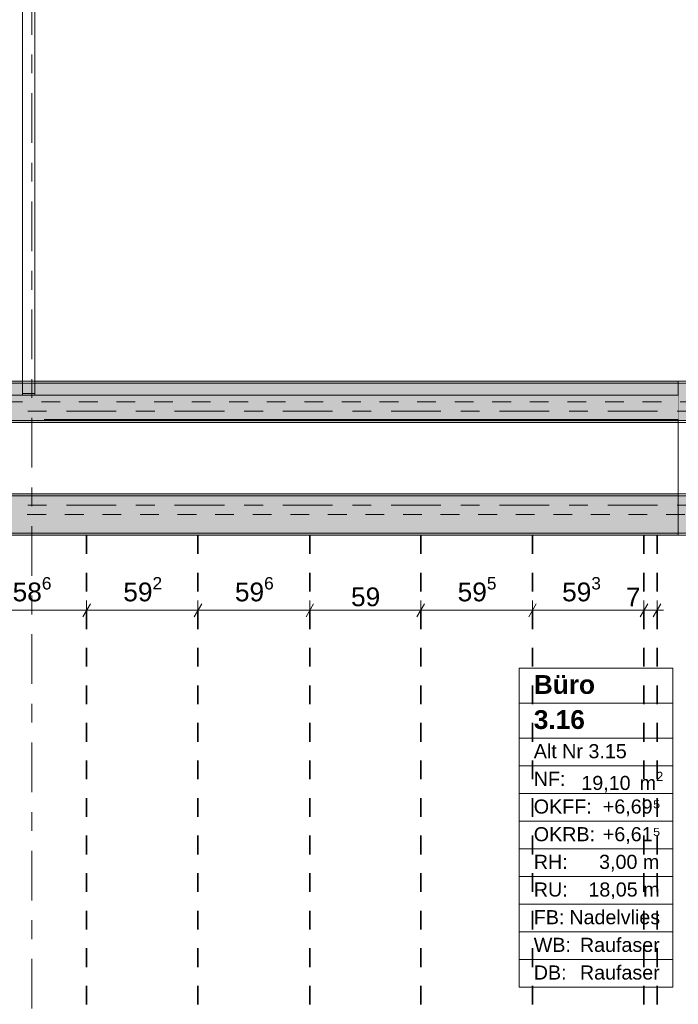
# Model space of a CAD drawing. Header units: metres. Extents: x -3.6 to 84.5, y -11 to 16.8.
# Tile 51 of 124: x 14.9 to 18.4, y 2.7 to 7.9. Entities that reach past the tile are written whole.
import ezdxf

# ---------------------------------------------------------------- set-up
doc = ezdxf.new("R2010")
doc.units = ezdxf.units.M
doc.header["$MEASUREMENT"] = 0
for name, pattern in [('Achse', [0.2, 0.1, -0.05, 0, -0.05]), ('Strichlinie doppelt', [0.546806, 0.264583, -0.105833, 0.070556, -0.105833]), ('Wipeout_Contour', [1, 0, -1])]:
    doc.linetypes.add(name, pattern=pattern)
for name, color, linetype in [('155 - Bemaßung_ Beschriftung.Ausbau - Deckenelemente', 7, 'Continuous'), ('451 - Universal.Achsen Raster', 7, 'Continuous'), ('605 - Struktur.Wand Innen', 7, 'Continuous'), ('607 - Struktur.Stütze', 7, 'Continuous'), ('608 - Struktur.Träger', 7, 'Continuous'), ('Neubau_401 - Zone.Raum_ Raumbegrenzung_ Whg.', 7, 'Continuous')]:
    doc.layers.add(name, color=color, linetype=linetype)
doc.styles.add('ERSTELLTER_STIL_1', font='txt')
doc.styles.add('ERSTELLTER_STIL_2', font='txt')
doc.dimstyles.new('ERSTELLTER_STIL__1', dxfattribs={"dimtxt": 0.1, "dimasz": 0.0532, "dimexe": 0.18, "dimexo": 0.0625, "dimgap": 0, "dimtad": 1, "dimtih": 1, "dimtoh": 1, "dimzin": 0, "dimdsep": 46, "dimtxsty": 'ERSTELLTER_STIL_2', "dimblk": 'ARROWHEAD_2', "dimblk1": 'ARROWHEAD_2', "dimblk2": 'ARROWHEAD_2', "dimcen": 0.09, "dimse1": 1, "dimse2": 1, "dimclrd": 7, "dimclre": 7, "dimclrt": 7, "dimazin": 0, "dimtfac": 1, "dimtdec": 4, "dimtmove": 0, "dimatfit": 3, "dimfxl": 1, "dimtolj": 1, "dimtzin": 0, "dimarcsym": 0})
doc.dimstyles.new('ERSTELLTER_STIL__7', dxfattribs={"dimtxt": 0.18, "dimasz": 0.03648, "dimexe": 0.18, "dimexo": 0.0625, "dimgap": 0, "dimtad": 0, "dimtih": 1, "dimtoh": 1, "dimdec": 4, "dimzin": 0, "dimdsep": 46, "dimcen": 0.09, "dimadec": 0, "dimazin": 0, "dimtfac": 1, "dimtdec": 4, "dimtmove": 0, "dimatfit": 3, "dimldrblk": 'ARROWHEAD_11', "dimfxl": 1, "dimtolj": 1, "dimtzin": 0, "dimarcsym": 0})
pattern_1 = [(45, (0, 0), (-0.01767767, 0.01767767), [0, -0.025])]
pattern_2 = [(45, (0, 0), (-0.08485281, 0.08485281), []), (45, (-0.04243, 0.04243), (-0.08485281, 0.08485281), [0.09, -0.03])]

# ---------------------------------------------------------------- blocks, each defined once
blk = doc.blocks.new('*D258')
at = {"layer": '155 - Bemaßung_ Beschriftung.Ausbau - Deckenelemente', "color": 7, "linetype": 'Continuous', "lineweight": 5}
for p, q in [((14.6552, 4.825), (14.6148, 4.755)), ((14.635, 4.7375), (14.635, 4.8425)), ((15.2412, 4.825), (15.2008, 4.755)), ((15.221, 4.7375), (15.221, 4.8425)), ((14.635, 4.79), (15.221, 4.79))]:
    blk.add_line(p, q, dxfattribs=at)
at = {"layer": '155 - Bemaßung_ Beschriftung.Ausbau - Deckenelemente', "color": 7, "lineweight": 5, "insert": (14.8271, 4.8083), "char_height": 0.1, "attachment_point": 7, "style": 'ERSTELLTER_STIL_2'}
blk.add_mtext('\\A1;{\\pql;\\fArial|b0|i0|c0|p38;58\\fArial|b0|i0|c0|p38;\\A1{\\H.66x;\\S6^  ;}}', dxfattribs=at)
blk = doc.blocks.new('ARROWHEAD_2')
at = {"color": 0, "linetype": 'Continuous', "lineweight": 0}
for p, q in [((0, 0), (-1, 0)), ((-0.378, -0.655), (0.378, 0.655))]:
    blk.add_line(p, q, dxfattribs=at)
blk = doc.blocks.new('*D259')
at = {"layer": '155 - Bemaßung_ Beschriftung.Ausbau - Deckenelemente', "color": 7, "linetype": 'Continuous', "lineweight": 5}
for p, q in [((15.2412, 4.825), (15.2008, 4.755)), ((15.221, 4.7375), (15.221, 4.8425)), ((15.8332, 4.825), (15.7928, 4.755)), ((15.813, 4.7375), (15.813, 4.8425)), ((15.221, 4.79), (15.813, 4.79))]:
    blk.add_line(p, q, dxfattribs=at)
at = {"layer": '155 - Bemaßung_ Beschriftung.Ausbau - Deckenelemente', "color": 7, "lineweight": 5, "insert": (15.4161, 4.8083), "char_height": 0.1, "attachment_point": 7, "style": 'ERSTELLTER_STIL_2'}
blk.add_mtext('\\A1;{\\pql;\\fArial|b0|i0|c0|p38;59\\fArial|b0|i0|c0|p38;\\A1{\\H.66x;\\S2^  ;}}', dxfattribs=at)
blk = doc.blocks.new('*D260')
at = {"layer": '155 - Bemaßung_ Beschriftung.Ausbau - Deckenelemente', "color": 7, "linetype": 'Continuous', "lineweight": 5}
for p, q in [((15.8332, 4.825), (15.7928, 4.755)), ((15.813, 4.7375), (15.813, 4.8425)), ((16.4292, 4.825), (16.3888, 4.755)), ((16.409, 4.7375), (16.409, 4.8425)), ((15.813, 4.79), (16.409, 4.79))]:
    blk.add_line(p, q, dxfattribs=at)
at = {"layer": '155 - Bemaßung_ Beschriftung.Ausbau - Deckenelemente', "color": 7, "lineweight": 5, "insert": (16.0101, 4.8083), "char_height": 0.1, "attachment_point": 7, "style": 'ERSTELLTER_STIL_2'}
blk.add_mtext('\\A1;{\\pql;\\fArial|b0|i0|c0|p38;59\\fArial|b0|i0|c0|p38;\\A1{\\H.66x;\\S6^  ;}}', dxfattribs=at)
blk = doc.blocks.new('*D261')
at = {"layer": '155 - Bemaßung_ Beschriftung.Ausbau - Deckenelemente', "color": 7, "linetype": 'Continuous', "lineweight": 5}
for p, q in [((16.4292, 4.825), (16.3888, 4.755)), ((16.409, 4.7375), (16.409, 4.8425)), ((17.0192, 4.825), (16.9788, 4.755)), ((16.999, 4.7375), (16.999, 4.8425)), ((16.409, 4.79), (16.999, 4.79))]:
    blk.add_line(p, q, dxfattribs=at)
at = {"layer": '155 - Bemaßung_ Beschriftung.Ausbau - Deckenelemente', "color": 7, "lineweight": 5, "insert": (16.6281, 4.81), "char_height": 0.1, "attachment_point": 7, "style": 'ERSTELLTER_STIL_2'}
blk.add_mtext('\\A1;{\\pql;\\fArial|b0|i0|c0|p38;59}', dxfattribs=at)
blk = doc.blocks.new('*D262')
at = {"layer": '155 - Bemaßung_ Beschriftung.Ausbau - Deckenelemente', "color": 7, "linetype": 'Continuous', "lineweight": 5}
for p, q in [((17.0192, 4.825), (16.9788, 4.755)), ((16.999, 4.7375), (16.999, 4.8425)), ((17.6142, 4.825), (17.5738, 4.755)), ((17.594, 4.7375), (17.594, 4.8425)), ((16.999, 4.79), (17.594, 4.79))]:
    blk.add_line(p, q, dxfattribs=at)
at = {"layer": '155 - Bemaßung_ Beschriftung.Ausbau - Deckenelemente', "color": 7, "lineweight": 5, "insert": (17.1956, 4.8083), "char_height": 0.1, "attachment_point": 7, "style": 'ERSTELLTER_STIL_2'}
blk.add_mtext('\\A1;{\\pql;\\fArial|b0|i0|c0|p38;59\\fArial|b0|i0|c0|p38;\\A1{\\H.66x;\\S5^  ;}}', dxfattribs=at)
blk = doc.blocks.new('*D263')
at = {"layer": '155 - Bemaßung_ Beschriftung.Ausbau - Deckenelemente', "color": 7, "linetype": 'Continuous', "lineweight": 5}
for p, q in [((17.6142, 4.825), (17.5738, 4.755)), ((17.594, 4.7375), (17.594, 4.8425)), ((18.2072, 4.825), (18.1668, 4.755)), ((18.187, 4.7375), (18.187, 4.8425)), ((17.594, 4.79), (18.187, 4.79))]:
    blk.add_line(p, q, dxfattribs=at)
at = {"layer": '155 - Bemaßung_ Beschriftung.Ausbau - Deckenelemente', "color": 7, "lineweight": 5, "char_height": 0.1, "attachment_point": 7, "style": 'ERSTELLTER_STIL_2'}
for s, insert in [('\\A1;{\\pql;\\fArial|b0|i0|c0|p38;59\\fArial|b0|i0|c0|p38;\\A1{\\H.66x;\\S3^  ;}}', (17.7516, 4.8083)), ('\\A1;{\\pql;\\fArial|b0|i0|c0|p38;7}', (18.0909, 4.81))]:
    blk.add_mtext(s, dxfattribs=dict(at, insert=insert))
blk = doc.blocks.new('*D264')
at = {"layer": '155 - Bemaßung_ Beschriftung.Ausbau - Deckenelemente', "color": 7, "linetype": 'Continuous', "lineweight": 5}
for p, q in [((18.2072, 4.825), (18.1668, 4.755)), ((18.187, 4.7375), (18.187, 4.8425)), ((18.2368, 4.755), (18.2772, 4.825)), ((18.257, 4.7375), (18.257, 4.8425)), ((18.187, 4.79), (18.257, 4.79)), ((18.257, 4.79), (18.2912, 4.79))]:
    blk.add_line(p, q, dxfattribs=at)
blk = doc.blocks.new('ARROWHEAD_11')
at = {"color": 0, "linetype": 'Continuous', "lineweight": 0}
blk.add_line((0, 0), (-1, 0), dxfattribs=at)
at = {"color": 0, "linetype": 'Continuous', "lineweight": 0, "const_width": 0.25, "flags": 128}
blk.add_lwpolyline([(-0.125, 0, 1), (0.125, 0, 1)], format="xyb", close=True, dxfattribs=at)

msp = doc.modelspace()

# ---------------------------------------------------------------- hatches: boundary and pattern name
at = {"layer": '607 - Struktur.Stütze', "linetype": 'Continuous', "lineweight": 0, "true_color": 0x000000}
h = msp.add_hatch(dxfattribs=at)
h.set_pattern_fill('Gips_0001', color=18, style=0, pattern_type=2)
h.set_pattern_definition(pattern_1)
h.paths.add_polyline_path([(18.37, 6.01), (18.37, 5.19), (18.47, 5.19), (18.47, 5.2), (18.38, 5.2), (18.38, 6), (18.68, 6), (18.68, 5.2), (18.59, 5.2), (18.59, 5.19), (18.69, 5.19), (18.69, 6.01)])
at = {"layer": '608 - Struktur.Träger', "linetype": 'Continuous', "lineweight": 0, "true_color": 0x000000}
h = msp.add_hatch(dxfattribs=at)
h.set_pattern_fill('Gips_0001', color=18, style=0, pattern_type=2)
h.set_pattern_definition(pattern_1)
h.paths.add_polyline_path([(14.88, 6.01), (11.49, 6.01), (11.49, 6), (14.88, 6)])
h = msp.add_hatch(dxfattribs=at)
h.set_pattern_fill('Gips_0001', color=18, style=0, pattern_type=2)
h.set_pattern_definition(pattern_1)
h.paths.add_polyline_path([(18.37, 6.01), (14.945, 6.01), (14.945, 6), (18.37, 6)])
h = msp.add_hatch(dxfattribs=at)
h.set_pattern_fill('Gips_0001', color=18, style=0, pattern_type=2)
h.set_pattern_definition(pattern_1)
h.paths.add_polyline_path([(14.5051, 5.4), (18.37, 5.4), (18.37, 5.41), (14.5051, 5.41)])
h = msp.add_hatch(dxfattribs=at)
h.set_pattern_fill('Beton__Stahlbeton_0001', color=18, style=0, pattern_type=2)
h.set_pattern_definition(pattern_2)
h.paths.add_polyline_path([(14.5051, 5.2), (18.37, 5.2), (18.69, 5.2), (22.06, 5.2), (22.19, 5.2), (25.57, 5.2), (25.89, 5.2), (29.23, 5.2), (29.41, 5.2), (32.77, 5.2), (33.09, 5.2), (36.465, 5.2), (36.605, 5.2), (39.97, 5.2), (40.29, 5.2), (47.17, 5.2), (47.49, 5.2), (50.85, 5.2), (51.02, 5.2), (54.37, 5.2), (54.69, 5.2), (58.07, 5.2), (58.205, 5.2), (61.57, 5.2), (61.88, 5.2), (61.88, 5.4), (61.57, 5.4), (58.205, 5.4), (58.07, 5.4), (54.69, 5.4), (54.37, 5.4), (51.02, 5.4), (50.85, 5.4), (47.49, 5.4), (47.17, 5.4), (40.29, 5.4), (39.97, 5.4), (36.605, 5.4), (36.465, 5.4), (33.09, 5.4), (32.77, 5.4), (29.41, 5.4), (29.23, 5.4), (25.89, 5.4), (25.57, 5.4), (22.19, 5.4), (22.06, 5.4), (18.69, 5.4), (18.37, 5.4), (14.5051, 5.4)])
h = msp.add_hatch(dxfattribs=at)
h.set_pattern_fill('Gips_0001', color=18, style=0, pattern_type=2)
h.set_pattern_definition(pattern_1)
h.paths.add_polyline_path([(14.5051, 5.19), (18.37, 5.19), (18.37, 5.2), (14.5051, 5.2)])

# ---------------------------------------------------------------- linework, layer by layer
at = {"layer": '155 - Bemaßung_ Beschriftung.Ausbau - Deckenelemente', "color": 7, "linetype": 'Achse', "lineweight": 35}
for p, q in [((15.221, 5.19), (15.221, 0.71)), ((15.813, 5.19), (15.813, 0.71)), ((16.409, 5.19), (16.409, 0.71)), ((16.999, 5.19), (16.999, 0.71)), ((17.594, 5.19), (17.594, 0.71)), ((18.187, 5.19), (18.187, 0.71)), ((18.257, 5.19), (18.257, 0.71))]:
    msp.add_line(p, q, dxfattribs=at)
at = {"layer": '451 - Universal.Achsen Raster', "color": 160, "linetype": 'Strichlinie doppelt', "lineweight": 9, "true_color": 0x3232ff}
msp.add_line((64.935, 5.35), (-3.175, 5.35), dxfattribs=at)
at = {"layer": '607 - Struktur.Stütze', "color": 7, "linetype": 'Continuous', "lineweight": 5, "flags": 128}
msp.add_lwpolyline([(18.59, 5.19), (18.69, 5.19), (18.69, 6.01), (18.37, 6.01), (18.37, 5.19), (18.47, 5.19)], dxfattribs=at)
at = {"layer": '608 - Struktur.Träger', "color": 7, "linetype": 'Continuous', "lineweight": 13}
for p, q in [((0.38, 6.01), (61.88, 6.01)), ((14.88, 6), (11.49, 6)), ((14.945, 6), (14.88, 6)), ((18.37, 6), (14.945, 6)), ((18.69, 6), (18.37, 6)), ((14.5051, 5.41), (61.88, 5.41)), ((18.37, 5.4), (14.5051, 5.4)), ((18.69, 5.4), (18.37, 5.4)), ((14.5051, 5.19), (61.88, 5.19))]:
    msp.add_line(p, q, dxfattribs=at)
at = {"layer": '608 - Struktur.Träger', "color": 7, "linetype": 'Continuous', "lineweight": 5}
for p, q in [((14.88, 6.01), (11.49, 6.01)), ((14.88, 6.01), (14.88, 6)), ((14.945, 6.01), (14.945, 6)), ((18.37, 6.01), (14.945, 6.01)), ((18.37, 6.01), (18.37, 6)), ((18.37, 5.41), (14.5051, 5.41)), ((18.37, 5.41), (18.37, 5.4)), ((18.37, 5.2), (18.37, 5.19)), ((18.37, 5.19), (14.5051, 5.19))]:
    msp.add_line(p, q, dxfattribs=at)
at = {"layer": '608 - Struktur.Träger', "color": 7, "linetype": 'Achse', "lineweight": 9}
msp.add_line((14.5051, 5.3), (61.88, 5.3), dxfattribs=at)
at = {"layer": '608 - Struktur.Träger', "color": 7, "linetype": 'Continuous', "lineweight": 13, "flags": 128}
msp.add_lwpolyline([(54.69, 5.2), (54.37, 5.2), (51.02, 5.2), (50.85, 5.2), (47.49, 5.2), (47.17, 5.2), (40.29, 5.2), (39.97, 5.2), (36.605, 5.2), (36.465, 5.2), (33.09, 5.2), (32.77, 5.2), (29.41, 5.2), (29.23, 5.2), (25.89, 5.2), (25.57, 5.2), (22.19, 5.2), (22.06, 5.2), (18.69, 5.2), (18.37, 5.2), (14.5051, 5.2)], dxfattribs=at)
at = {"layer": 'Neubau_401 - Zone.Raum_ Raumbegrenzung_ Whg.', "color": 1, "linetype": 'Continuous', "lineweight": 9}
for p, q in [((18.341, 4.4821), (17.5222, 4.4821)), ((17.5222, 4.4821), (17.5222, 2.783)), ((17.5222, 4.4821), (18.341, 4.4821)), ((17.5222, 4.2955), (17.5222, 4.4821)), ((18.341, 2.783), (18.341, 4.4821)), ((18.341, 4.4821), (18.341, 4.2955)), ((18.341, 4.2955), (17.5222, 4.2955)), ((17.5222, 4.2955), (18.341, 4.2955)), ((17.5222, 4.1089), (17.5222, 4.2955)), ((18.341, 4.2955), (18.341, 4.1089)), ((18.341, 4.1089), (17.5222, 4.1089)), ((17.5222, 4.1089), (18.341, 4.1089)), ((17.5222, 3.9615), (17.5222, 4.1089)), ((18.341, 4.1089), (18.341, 3.9615)), ((18.341, 3.9615), (17.5222, 3.9615)), ((17.5222, 3.9615), (18.341, 3.9615)), ((17.5222, 3.8142), (17.5222, 3.9615)), ((18.341, 3.9615), (18.341, 3.8142)), ((18.341, 3.8142), (17.5222, 3.8142)), ((17.5222, 3.8142), (18.341, 3.8142)), ((17.5222, 3.6669), (17.5222, 3.8142)), ((18.341, 3.8142), (18.341, 3.6669)), ((18.341, 3.6669), (17.5222, 3.6669)), ((17.5222, 3.6669), (18.341, 3.6669)), ((17.5222, 3.5196), (17.5222, 3.6669)), ((18.341, 3.6669), (18.341, 3.5196)), ((18.341, 3.5196), (17.5222, 3.5196)), ((17.5222, 3.5196), (18.341, 3.5196)), ((17.5222, 3.3723), (17.5222, 3.5196)), ((18.341, 3.5196), (18.341, 3.3723)), ((18.341, 3.3723), (17.5222, 3.3723)), ((17.5222, 3.3723), (18.341, 3.3723)), ((17.5222, 3.2249), (17.5222, 3.3723)), ((18.341, 3.3723), (18.341, 3.2249)), ((18.341, 3.2249), (17.5222, 3.2249)), ((17.5222, 3.2249), (18.341, 3.2249)), ((17.5222, 3.0776), (17.5222, 3.2249)), ((18.341, 3.2249), (18.341, 3.0776)), ((18.341, 3.0776), (17.5222, 3.0776)), ((17.5222, 3.0776), (18.341, 3.0776)), ((17.5222, 2.9303), (17.5222, 3.0776)), ((18.341, 3.0776), (18.341, 2.9303)), ((18.341, 2.9303), (17.5222, 2.9303)), ((17.5222, 2.9303), (18.341, 2.9303)), ((17.5222, 2.783), (17.5222, 2.9303)), ((18.341, 2.9303), (18.341, 2.783)), ((17.5222, 2.783), (18.341, 2.783)), ((18.341, 2.783), (17.5222, 2.783))]:
    msp.add_line(p, q, dxfattribs=at)

# ---------------------------------------------------------------- texts
at = {"layer": 'Neubau_401 - Zone.Raum_ Raumbegrenzung_ Whg.', "color": 7, "lineweight": 9, "attachment_point": 1}
for s, insert, char_height, style in [('\\A1;{\\pqj;\\pt0;\\fArial|b1|i0|c0|p38;}', (18.2625, 4.4673), 0.1, 'ERSTELLTER_STIL_1'), ('\\A1;{\\pqj;\\pt0;\\fArial|b1|i0|c0|p38;Büro}', (17.6008, 4.4445), 0.1, 'ERSTELLTER_STIL_1'), ('\\A1;{\\pql;\\pt0;\\fArial|b1|i0|c0|p38;3.16}', (17.6008, 4.2579), 0.1, 'ERSTELLTER_STIL_1'), ('\\A1;{\\pqj;\\pt0;\\fArial|b1|i0|c0|p38;}', (18.2625, 4.2807), 0.1, 'ERSTELLTER_STIL_1'), ('\\A1;{\\pqj;\\pt0;\\fArial|b0|i0|c0|p38;}', (18.2625, 4.0941), 0.075, 'ERSTELLTER_STIL_2'), ('\\A1;{\\pqj;\\pt0;\\fArial|b0|i0|c0|p38;Alt Nr 3.15}', (17.6008, 4.077), 0.075, 'ERSTELLTER_STIL_2'), ('\\A1;{\\pqj;\\pt0;\\fArial|b0|i0|c0|p38;NF: }', (17.6008, 3.9297), 0.075, 'ERSTELLTER_STIL_2'), ('\\A1;{\\pqj;\\pt0;\\fArial|b0|i0|c0|p38;OKFF: }', (17.6008, 3.7823), 0.075, 'ERSTELLTER_STIL_2'), ('\\A1;{\\pql;\\pt0,0.05;\\fArial|b0|i0|c0|p38;19,10\\fArial|b0|i0|c0|p38;\\A1{\\H.66x;\\S^  ;}\\fArial|b0|i0|c0|p38; m\\fArial|b0|i0|c0|p38;\\A1{\\H.66x;\\S2^  ;}}', (17.8539, 3.9297), 0.075, 'ERSTELLTER_STIL_2'), ('\\A1;{\\pqj;\\pt0;\\fArial|b0|i0|c0|p38;+6,69⁵}', (17.9683, 3.7823), 0.075, 'ERSTELLTER_STIL_2'), ('\\A1;{\\pqj;\\pt0;\\fArial|b0|i0|c0|p38;OKRB: }', (17.6008, 3.635), 0.075, 'ERSTELLTER_STIL_2'), ('\\A1;{\\pqj;\\pt0;\\fArial|b0|i0|c0|p38;+6,61⁵}', (17.9683, 3.635), 0.075, 'ERSTELLTER_STIL_2'), ('\\A1;{\\pqj;\\pt0;\\fArial|b0|i0|c0|p38;RH: }', (17.6008, 3.4877), 0.075, 'ERSTELLTER_STIL_2'), ('\\A1;{\\pqj;\\pt0;\\fArial|b0|i0|c0|p38;3,00 m}', (17.9484, 3.4877), 0.075, 'ERSTELLTER_STIL_2'), ('\\A1;{\\pqj;\\pt0;\\fArial|b0|i0|c0|p38;RU: }', (17.6008, 3.3404), 0.075, 'ERSTELLTER_STIL_2'), ('\\A1;{\\pqj;\\pt0;\\fArial|b0|i0|c0|p38;18,05 m}', (17.8915, 3.3404), 0.075, 'ERSTELLTER_STIL_2'), ('\\A1;{\\pqj;\\pt0;\\fArial|b0|i0|c0|p38;Nadelvlies}', (17.79, 3.1931), 0.075, 'ERSTELLTER_STIL_2'), ('\\A1;{\\pqj;\\pt0;\\fArial|b0|i0|c0|p38;FB: }', (17.6008, 3.1931), 0.075, 'ERSTELLTER_STIL_2'), ('\\A1;{\\pqj;\\pt0;\\fArial|b0|i0|c0|p38;WB: }', (17.6008, 3.0457), 0.075, 'ERSTELLTER_STIL_2'), ('\\A1;{\\pqj;\\pt0;\\fArial|b0|i0|c0|p38;Raufaser}', (17.8462, 3.0457), 0.075, 'ERSTELLTER_STIL_2'), ('\\A1;{\\pqj;\\pt0;\\fArial|b0|i0|c0|p38;DB: }', (17.6008, 2.8984), 0.075, 'ERSTELLTER_STIL_2'), ('\\A1;{\\pqj;\\pt0;\\fArial|b0|i0|c0|p38;Raufaser}', (17.8462, 2.8984), 0.075, 'ERSTELLTER_STIL_2')]:
    msp.add_mtext(s, dxfattribs=dict(at, insert=insert, char_height=char_height, style=style))

# ---------------------------------------------------------------- dimensions: what is measured, and where the dimension line sits
at = {"layer": '155 - Bemaßung_ Beschriftung.Ausbau - Deckenelemente', "color": 7, "linetype": 'Continuous', "lineweight": 5}
for base, p1, p2, picture, middle in [((15.221, 4.79), (14.635, 5.19), (15.221, 5.19), '*D258', (15.0384, 4.86)), ((15.813, 4.79), (15.221, 5.19), (15.813, 5.19), '*D259', (15.6274, 4.86)), ((16.409, 4.79), (15.813, 5.19), (16.409, 5.19), '*D260', (16.2214, 4.86)), ((17.594, 4.7899822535), (16.999, 5.1899822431), (17.594, 5.1899822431), '*D262', (17.4068662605, 4.8599822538)), ((18.187, 4.79), (17.594, 5.19), (18.187, 5.19), '*D263', (17.9629, 4.86)), ((16.999, 4.79), (16.409, 5.19), (16.999, 5.19), '*D261', (16.7043, 4.86)), ((18.257, 4.79), (18.187, 5.19), (18.257, 5.19), '*D264', (18.129, 4.86))]:
    dim = msp.add_linear_dim(base=base, p1=p1, p2=p2, dimstyle='ERSTELLTER_STIL__1', dxfattribs=at)
    dim.commit()
    dim.dimension.update_dxf_attribs({"geometry": picture, "text_midpoint": middle, "dimtype": 160})

# ---------------------------------------------------------------- next in the draw order: wipeouts: each hides what was drawn before it
at = {"color": 254, "linetype": 'Wipeout_Contour', "lineweight": 0, "ltscale": 70.74251}
msp.add_wipeout([(14.995, 5.805), (18.37, 5.805), (18.37, 5.935), (14.995, 5.935)], dxfattribs=at).dxf.layer = '605 - Struktur.Wand Innen'

# ---------------------------------------------------------------- next in the draw order: hatches: boundary and pattern name
at = {"layer": '608 - Struktur.Träger', "linetype": 'Continuous', "lineweight": 0, "true_color": 0x000000}
h = msp.add_hatch(dxfattribs=at)
h.set_pattern_fill('Gips_0001', color=18, style=0, pattern_type=2)
h.set_pattern_definition(pattern_1)
h.paths.add_polyline_path([(11.49, 5.79), (18.37, 5.79), (18.37, 5.8), (11.49, 5.8)])

# ---------------------------------------------------------------- next in the draw order: linework, layer by layer
at = {"layer": '451 - Universal.Achsen Raster', "color": 160, "linetype": 'Strichlinie doppelt', "lineweight": 9, "true_color": 0x3232ff}
msp.add_line((64.935, 5.85), (-3.175, 5.85), dxfattribs=at)
at = {"layer": '605 - Struktur.Wand Innen', "color": 7, "linetype": 'Continuous', "lineweight": 13, "flags": 128}
for points in [[(18.37, 5.935), (11.49, 5.935)], [(14.995, 5.805), (18.37, 5.805)]]:
    msp.add_lwpolyline(points, dxfattribs=at)
at = {"layer": '608 - Struktur.Träger', "color": 7, "linetype": 'Achse', "lineweight": 9}
msp.add_line((0.38, 5.9), (61.88, 5.9), dxfattribs=at)
at = {"layer": '608 - Struktur.Träger', "color": 7, "linetype": 'Continuous', "lineweight": 13}
msp.add_line((0.38, 5.79), (61.88, 5.79), dxfattribs=at)
at = {"layer": '608 - Struktur.Träger', "color": 7, "linetype": 'Continuous', "lineweight": 5}
for p, q in [((18.37, 5.79), (11.49, 5.79)), ((18.37, 5.8), (18.37, 5.79))]:
    msp.add_line(p, q, dxfattribs=at)
at = {"layer": '608 - Struktur.Träger', "color": 7, "linetype": 'Continuous', "lineweight": 13, "flags": 128}
msp.add_lwpolyline([(54.69, 5.8), (54.37, 5.8), (51.02, 5.8), (50.85, 5.8), (47.49, 5.8), (47.17, 5.8), (40.29, 5.8), (39.97, 5.8), (36.605, 5.8), (36.465, 5.8), (33.09, 5.8), (32.77, 5.8), (25.89, 5.8), (25.57, 5.8), (22.19, 5.8), (22.06, 5.8), (18.69, 5.8), (18.37, 5.8), (11.49, 5.8), (11.17, 5.8), (7.89, 5.8), (7.57, 5.8), (0.69, 5.8), (0.38, 5.8)], dxfattribs=at)

# ---------------------------------------------------------------- next in the draw order: wipeouts: each hides what was drawn before it
at = {"color": 254, "linetype": 'Wipeout_Contour', "lineweight": 0, "ltscale": 64.237605}
msp.add_wipeout([(14.88, 5.935), (14.945, 5.935), (14.945, 5.945), (14.88, 5.945)], dxfattribs=at).dxf.layer = '605 - Struktur.Wand Innen'

# ---------------------------------------------------------------- next in the draw order: hatches: boundary and pattern name
at = {"layer": '605 - Struktur.Wand Innen', "linetype": 'Continuous', "lineweight": 0, "true_color": 0x000000}
h = msp.add_hatch(dxfattribs=at)
h.set_pattern_fill('MW_Ziegel_0001', color=18, style=0, pattern_type=2)
h.set_pattern_definition([(45, (0, 0), (-0.0636396, 0.0636396), [])])
h.paths.add_polyline_path([(14.88, 5.935), (14.945, 5.935), (14.945, 5.945), (14.88, 5.945)])
at = {"layer": '608 - Struktur.Träger', "linetype": 'Continuous', "lineweight": 0, "true_color": 0x000000}
h = msp.add_hatch(dxfattribs=at)
h.set_pattern_fill('Beton__Stahlbeton_0001', color=18, style=0, pattern_type=2)
h.set_pattern_definition(pattern_2)
h.paths.add_polyline_path([(0.69, 6), (0.38, 6), (0.38, 5.8), (0.69, 5.8), (7.57, 5.8), (7.89, 5.8), (11.17, 5.8), (11.49, 5.8), (18.37, 5.8), (18.69, 5.8), (22.06, 5.8), (22.19, 5.8), (25.57, 5.8), (25.89, 5.8), (32.77, 5.8), (33.09, 5.8), (36.465, 5.8), (36.605, 5.8), (39.97, 5.8), (40.29, 5.8), (47.17, 5.8), (47.49, 5.8), (50.85, 5.8), (51.02, 5.8), (54.37, 5.8), (54.69, 5.8), (58.07, 5.8), (58.205, 5.8), (61.57, 5.8), (61.88, 5.8), (61.88, 6), (61.57, 6), (54.69, 6), (54.37, 6), (50.9625, 6), (50.8975, 6), (47.49, 6), (47.17, 6), (40.29, 6), (39.97, 6), (33.09, 6), (25.57, 6), (18.69, 6), (18.37, 6), (14.945, 6), (14.88, 6), (11.49, 6), (11.17, 6), (7.89, 6), (7.57, 6)])

# ---------------------------------------------------------------- next in the draw order: linework, layer by layer
at = {"layer": '451 - Universal.Achsen Raster', "color": 160, "linetype": 'Strichlinie doppelt', "lineweight": 9, "true_color": 0x3232ff}
msp.add_line((14.93, -10.585), (14.93, 16.355), dxfattribs=at)
at = {"layer": '605 - Struktur.Wand Innen', "color": 7, "linetype": 'Continuous', "lineweight": 13}
for p, q in [((14.88, 8.08), (14.88, 5.945)), ((14.945, 5.945), (14.945, 8.08))]:
    msp.add_line(p, q, dxfattribs=at)
at = {"layer": '605 - Struktur.Wand Innen', "color": 7, "linetype": 'Continuous', "lineweight": 18}
msp.add_line((14.88, 5.945), (14.945, 5.945), dxfattribs=at)
at = {"layer": '605 - Struktur.Wand Innen', "color": 7, "linetype": 'Continuous', "lineweight": 18, "flags": 128}
for points in [[(14.88, 5.945), (14.88, 5.935)], [(14.88, 5.935), (14.945, 5.935)], [(14.945, 5.935), (14.945, 5.945)]]:
    msp.add_lwpolyline(points, dxfattribs=at)

# ---------------------------------------------------------------- next in the draw order: leaders
at = {"layer": '155 - Bemaßung_ Beschriftung.Ausbau - Deckenelemente', "color": 1, "linetype": 'Continuous', "lineweight": 9, "annotation_type": 0, "has_hookline": 1, "hookline_direction": 0, "text_width": 0.6656}
msp.add_leader([(14.3204, 5.7395), (14.3204, 6.1619), (14.4204, 6.1619)], dimstyle='ERSTELLTER_STIL__7', dxfattribs=at)

doc.saveas('drawing.dxf')
